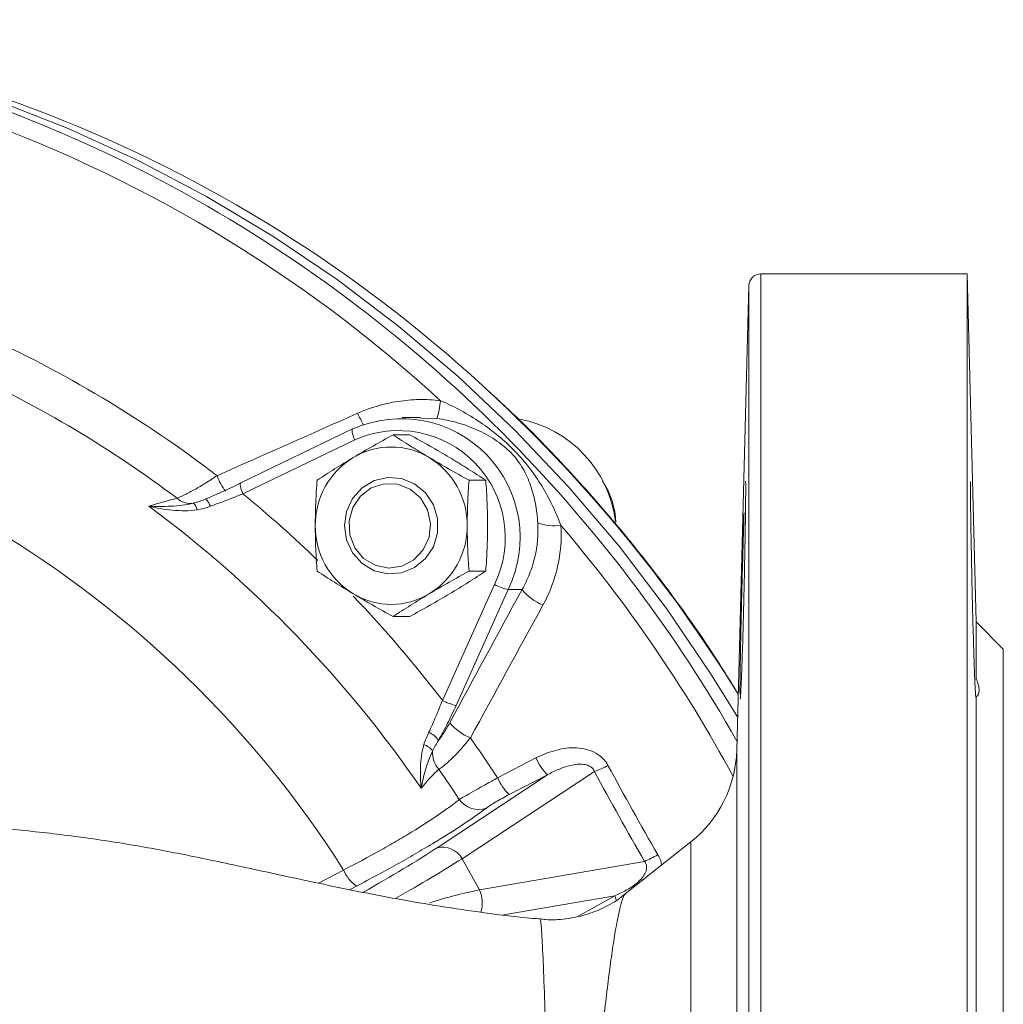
# Model space of a CAD drawing. Header units: millimetres. Extents: x -45 to 292, y 70 to 312.
# Tile 16 of 16: x 210 to 292, y 231 to 312. Entities that reach past the tile are written whole.
import ezdxf

# ---------------------------------------------------------------- set-up
doc = ezdxf.new("R2010")
doc.units = ezdxf.units.MM

msp = doc.modelspace()

# ---------------------------------------------------------------- linework, layer by layer
at = {"color": 7, "linetype": 'Continuous', "lineweight": 15}
for p, q in [((288.681, 290.932), (271.656, 290.932)), ((289.434, 262.179), (288.681, 290.932)), ((288.681, 90.932), (288.681, 290.932)), ((270.656, 289.958), (269.651, 251.579)), ((243.53, 279.064), (242.009, 279.062)), ((244.877, 278.981), (243.529, 279.004)), ((237.913, 278.12), (228.671, 273.658)), ((237.913, 278.12), (237.94, 278.126)), ((242.635, 277.633), (241.254, 277.633)), ((238.089, 277.22), (228.847, 272.758)), ((248.914, 273.88), (247.532, 273.88)), ((248.914, 266.375), (247.532, 266.375)), ((245.326, 255.697), (249.636, 265.265)), ((250.77, 264.843), (246.461, 255.274)), ((250.77, 264.843), (251.909, 264.842)), ((242.635, 262.622), (241.254, 262.622)), ((291.681, 259.932), (289.434, 262.179)), ((289.434, 257.486), (289.434, 262.179)), ((291.681, 121.932), (291.681, 259.932)), ((289.434, 220.012), (289.434, 255.974)), ((249.895, 249.3), (253.064, 250.934)), ((257.897, 249.817), (246.966, 242.61)), ((244.889, 243.523), (254.012, 249.539)), ((254.012, 249.539), (250.842, 247.906)), ((265.866, 244.003), (260.432, 239.697)), ((246.966, 242.61), (248.4, 240.038)), ((248.4, 240.038), (262.038, 242.391)), ((256.471, 237.812), (259.58, 239.554)), ((260.472, 239.662), (260.46, 239.662)), ((253.433, 237.538), (253.43, 237.538))]:
    msp.add_line(p, q, dxfattribs=at)
at = {"color": 8, "linetype": 'Continuous', "lineweight": 15}
for p, q in [((271.656, 290.932), (271.656, 209.109)), ((270.656, 208.932), (270.656, 289.958)), ((269.651, 251.579), (269.651, 208.553)), ((265.866, 206.576), (265.866, 244.003)), ((235.096, 240.586), (237.167, 241.675)), ((238.235, 240.347), (237.701, 240.067)), ((259.58, 239.554), (250.366, 237.964))]:
    msp.add_line(p, q, dxfattribs=at)
at = {"color": 7, "linetype": 'Continuous', "lineweight": 15, "flags": 128}
for points in [[(269.723, 254.326), (267.497, 257.928), (263.85, 263.285), (259.929, 268.43), (255.745, 273.347), (251.31, 278.022), (246.636, 282.442), (241.739, 286.594), (236.631, 290.465), (231.329, 294.044), (225.847, 297.321), (220.202, 300.285), (214.41, 302.929), (208.488, 305.244), (202.454, 307.224), (196.325, 308.863), (190.12, 310.156), (183.856, 311.099), (177.551, 311.69), (171.226, 311.927), (164.897, 311.808), (158.583, 311.335), (154.938, 310.9)], [(237.24, 270.128), (237.411, 268.949), (237.911, 267.874), (238.694, 267), (239.692, 266.404), (240.815, 266.139), (241.963, 266.228), (243.035, 266.663), (243.936, 267.407), (244.584, 268.392), (244.924, 269.531), (244.924, 270.724), (244.584, 271.863), (243.936, 272.848), (243.035, 273.592), (241.963, 274.027), (240.815, 274.116), (239.692, 273.851), (238.694, 273.255), (237.911, 272.381), (237.411, 271.307), (237.24, 270.128)], [(237.614, 270.516), (237.674, 269.365), (238.092, 268.298), (238.822, 267.428), (239.785, 266.851), (240.878, 266.629), (241.98, 266.786), (242.974, 267.305), (243.75, 268.13), (244.226, 269.172), (244.35, 270.317), (244.107, 271.441), (243.526, 272.424), (242.667, 273.157), (241.625, 273.562), (240.513, 273.595), (239.45, 273.252), (238.553, 272.57), (237.918, 271.624), (237.614, 270.516)], [(226.165, 271.733), (226.094, 271.877), (226.024, 272.006), (225.959, 272.118), (225.9, 272.209), (225.848, 272.276), (225.806, 272.317), (225.775, 272.332), (225.755, 272.319)]]:
    msp.add_lwpolyline(points, dxfattribs=at)
at = {"color": 8, "linetype": 'Continuous', "lineweight": 15, "flags": 128}
for points in [[(238.089, 277.22), (238.014, 277.396), (237.953, 277.566), (237.906, 277.723), (237.876, 277.86), (237.865, 277.973), (237.872, 278.057), (237.897, 278.108), (237.913, 278.12)], [(228.847, 272.758), (228.772, 272.935), (228.71, 273.105), (228.664, 273.261), (228.634, 273.399), (228.622, 273.511), (228.629, 273.595), (228.655, 273.647), (228.671, 273.658)]]:
    msp.add_lwpolyline(points, dxfattribs=at)
at = {"color": 7, "linetype": 'Continuous', "lineweight": 15}
for centre, radius, start, end in [((169.135, 198.542), 113.24, 60.4446, 105.50246), ((171.095, 197.344), 114.588, 47.4145, 89.86691), ((167.651, 196.057), 114.597, 47.43024, 70.8348), ((271.656, 289.932), 1, 90, 178.5), ((166.264, 195.421), 99.342, 52.52326, 65.74179), ((165.483, 195.293), 96.433, 53.0858, 65.17924), ((163.074, 194.605), 87.781, 32.42712, 85.83793), ((238.763, 280.98), 6.432, 341.89527, 355.29387), ((241.928, 269.14), 9.831, 334.07646, 113.93759), ((249.866, 269.274), 9.835, 7.19752, 79.27451), ((241.686, 269.14), 8.844, 334.01809, 113.99596), ((241.103, 270.529), 6.098, 59.01576, 120.98424), ((241.368, 270.169), 6.543, 121.34542, 180.35973), ((240.839, 270.169), 6.543, 359.64027, 58.65458), ((253.022, 270.139), 6.654, 2.15556, 33.53714), ((163.121, 193.248), 97.558, 34.44709, 53.56696), ((224.49, 273.531), 1.573, 226.24824, 279.23737), ((224.261, 271.332), 0.806, 7.58424, 53.31491), ((241.368, 270.086), 6.543, 179.64027, 238.65458), ((240.839, 270.086), 6.543, 301.34542, 0.35973), ((254.552, 274.013), 3.898, 249.89237, 278.36328), ((251.769, 269.256), 4.525, 241.87782, 257.24884), ((241.103, 269.726), 6.098, 239.01576, 300.98424), ((255.481, 267.857), 4.674, 220.17243, 246.75142), ((247.459, 259.688), 4.525, 241.87782, 257.24884), ((249.537, 256.961), 4.767, 220.89988, 246.54592), ((243.471, 251.366), 1.844, 33.68371, 66.58508), ((163.257, 192.279), 103.718, 33.3509, 35.5535), ((243.365, 250.705), 1.403, 35.02298, 71.99664), ((246.664, 251.406), 2.153, 177.23958, 220.77024), ((259.654, 251.84), 10, 308.39945, 358.5), ((257.312, 252.799), 4.639, 203.70644, 224.65627), ((162.522, 192.211), 100.736, 33.292, 35.00662), ((254.554, 258.757), 9.544, 290.49834, 297.85593), ((254.14, 251.165), 4.636, 203.71307, 224.65178), ((248.317, 248.633), 1.951, 215.32422, 289.36557), ((245.317, 241.677), 1.895, 29.50107, 103.04345), ((257.267, 253.281), 11.889, 293.65696, 299.54576), ((239.987, 242.85), 3.055, 202.61873, 235.00288)]:
    msp.add_arc(centre, radius, start, end, dxfattribs=at)
at = {"color": 8, "linetype": 'Continuous', "lineweight": 15}
for centre, radius, start, end in [((167.385, 195.111), 117.087, 43.96188, 60.5276), ((167.682, 193.109), 120.016, 31.71865, 47.58295), ((251.338, 285.357), 14.305, 204.56189, 208.70393), ((165.005, 192.773), 120.424, 29.64069, 43.97657), ((230.784, 275.691), 4.32, 199.36098, 218.89026), ((164.279, 193.97), 101.865, 46.00206, 50.66467), ((164.147, 192.453), 119.64, 28.43216, 40.50166), ((163.262, 192.971), 103.292, 37.39274, 43.67573), ((245.932, 238.953), 2.697, 343.17465, 23.72211), ((262.205, 240.215), 2.707, 194.13486, 202.11119)]:
    msp.add_arc(centre, radius, start, end, dxfattribs=at)
for centre, major_axis, ratio, start_param, end_param in [((229.655, 237.84), (19.723, 9.802), 0.11308, 5.137846, 5.536944), ((230.542, 236.061), (21.468, 10.78), 0.092931, 5.200129, 5.535601), ((236.263, 225.802), (20.384, 12.716), 0.351182, 0.734388, 0.961209)]:
    msp.add_ellipse(centre, major_axis=major_axis, ratio=ratio, start_param=start_param, end_param=end_param, dxfattribs=at)
at = {"color": 7, "linetype": 'Continuous', "lineweight": 15}
for points, knots in [([(269.773, 256.246), (268.949, 257.563), (267.043, 260.611), (263.757, 265.18), (259.978, 269.974), (255.952, 274.546), (252.194, 278.459), (249.693, 280.742), (248.686, 281.661)], [0, 0, 0, 0, 0.140031, 0.324033, 0.508028, 0.692017, 0.875998, 1, 1, 1, 1]), ([(238.327, 279.411), (239.401, 279.886), (240.514, 280.215), (242.245, 280.484), (242.835, 280.536), (244.006, 280.556), (244.59, 280.525), (245.174, 280.453)], [0, 0, 0, 0, 0.5, 0.5, 0.75, 0.75, 1, 1, 1, 1]), ([(245.174, 280.453), (245.75, 280.211), (246.312, 279.938), (247.409, 279.338), (247.946, 279.01), (248.985, 278.308), (249.486, 277.934), (250.208, 277.337), (250.444, 277.132), (250.903, 276.709), (251.127, 276.491), (251.77, 275.825), (252.165, 275.362), (252.896, 274.405), (253.231, 273.914), (253.852, 272.899), (254.139, 272.374), (254.666, 271.291), (254.905, 270.734), (255.12, 270.156)], [0, 0, 0, 0, 0.125, 0.125, 0.25, 0.25, 0.375, 0.375, 0.4375, 0.4375, 0.5, 0.5, 0.625, 0.625, 0.75, 0.75, 0.875, 0.875, 1, 1, 1, 1]), ([(253.212, 270.352), (253.178, 270.913), (253.112, 271.448), (252.964, 272.225), (252.905, 272.481), (252.773, 272.979), (252.698, 273.222), (252.446, 273.937), (252.243, 274.395), (251.85, 275.07), (251.704, 275.294), (251.379, 275.727), (251.2, 275.938), (250.8, 276.351), (250.581, 276.549), (250.133, 276.913), (249.902, 277.081), (249.189, 277.551), (248.687, 277.822), (247.645, 278.289), (247.108, 278.483), (246.013, 278.793), (245.453, 278.909), (244.877, 278.981)], [0, 0, 0, 0, 0.125, 0.125, 0.1875, 0.1875, 0.25, 0.25, 0.375, 0.375, 0.4375, 0.4375, 0.5, 0.5, 0.5625, 0.5625, 0.625, 0.625, 0.75, 0.75, 0.875, 0.875, 1, 1, 1, 1]), ([(237.964, 275.757), (238.496, 276.074), (239.048, 276.396), (240.149, 277.022), (240.701, 277.33), (241.254, 277.633)], [0, 0, 0, 0, 0.5, 0.5, 1, 1, 1, 1]), ([(244.243, 275.757), (243.976, 275.916), (243.712, 276.076), (243.197, 276.392), (242.944, 276.549), (242.199, 277.018), (241.72, 277.327), (241.254, 277.633)], [0, 0, 0, 0, 0.25, 0.25, 0.5, 0.5, 1, 1, 1, 1]), ([(242.635, 277.633), (243.195, 277.326), (243.75, 277.017), (244.848, 276.392), (245.39, 276.076), (245.925, 275.757)], [0, 0, 0, 0, 0.5, 0.5, 1, 1, 1, 1]), ([(234.975, 273.88), (235.441, 274.186), (235.925, 274.498), (236.92, 275.124), (237.433, 275.439), (237.964, 275.757)], [0, 0, 0, 0, 0.5, 0.5, 1, 1, 1, 1]), ([(247.532, 273.88), (246.973, 274.187), (246.418, 274.496), (245.32, 275.121), (244.777, 275.437), (244.243, 275.757)], [0, 0, 0, 0, 0.5, 0.5, 1, 1, 1, 1]), ([(245.925, 275.757), (246.191, 275.597), (246.455, 275.437), (246.971, 275.121), (247.224, 274.964), (247.969, 274.495), (248.447, 274.186), (248.914, 273.88)], [0, 0, 0, 0, 0.25, 0.25, 0.5, 0.5, 1, 1, 1, 1]), ([(223.402, 272.395), (223.597, 272.47), (223.818, 272.569), (224.31, 272.813), (224.582, 272.958), (225.009, 273.2), (225.154, 273.284), (225.453, 273.462), (225.607, 273.555), (226.072, 273.843), (226.388, 274.045), (226.708, 274.258)], [0, 0, 0, 0, 0.25, 0.25, 0.5, 0.5, 0.625, 0.625, 0.75, 0.75, 1, 1, 1, 1]), ([(225.755, 272.319), (226.255, 272.535), (226.75, 272.755), (227.731, 273.204), (228.216, 273.432), (228.697, 273.664)], [0, 0, 0, 0, 0.5, 0.5, 1, 1, 1, 1]), ([(234.975, 273.88), (234.929, 273.266), (234.891, 272.648), (234.839, 271.398), (234.825, 270.767), (234.825, 270.128)], [0, 0, 0, 0, 0.5, 0.5, 1, 1, 1, 1]), ([(247.382, 270.128), (247.382, 270.446), (247.385, 270.766), (247.399, 271.399), (247.409, 271.713), (247.449, 272.65), (247.486, 273.268), (247.532, 273.88)], [0, 0, 0, 0, 0.25, 0.25, 0.5, 0.5, 1, 1, 1, 1]), ([(248.914, 273.88), (248.96, 273.266), (248.998, 272.648), (249.05, 271.398), (249.064, 270.767), (249.064, 270.128)], [0, 0, 0, 0, 0.5, 0.5, 1, 1, 1, 1]), ([(269.942, 255.852), (269.943, 255.849), (269.949, 255.68), (269.988, 256.284), (270.054, 257.699), (270.133, 260.039), (270.213, 262.889), (270.286, 265.97), (270.344, 268.915), (270.382, 271.422), (270.396, 273.111), (270.393, 273.902), (270.378, 273.767), (270.375, 273.737)], [0, 0, 0, 0, 0.002248, 0.109591, 0.216968, 0.324388, 0.431836, 0.539289, 0.646724, 0.754129, 0.861504, 0.96886, 1, 1, 1, 1]), ([(288.988, 273.714), (288.983, 273.739), (288.968, 273.813), (288.967, 272.834), (288.987, 270.954), (289.03, 268.333), (289.091, 265.332), (289.166, 262.274), (289.246, 259.498), (289.323, 257.353), (289.386, 256.031), (289.409, 255.954), (289.419, 255.919)], [0, 0, 0, 0, 0.053519, 0.160861, 0.268192, 0.375528, 0.482885, 0.590273, 0.69769, 0.805122, 0.912545, 1, 1, 1, 1]), ([(228.847, 272.758), (228.411, 272.582), (227.969, 272.409), (227.073, 272.066), (226.617, 271.897), (226.165, 271.733)], [0, 0, 0, 0, 0.5, 0.5, 1, 1, 1, 1]), ([(224.743, 271.978), (224.435, 271.906), (224.127, 271.855), (223.511, 271.779), (223.203, 271.755), (222.281, 271.71), (221.668, 271.715), (221.059, 271.738)], [0, 0, 0, 0, 0.25, 0.25, 0.5, 0.5, 1, 1, 1, 1]), ([(225.06, 271.438), (224.722, 271.386), (224.384, 271.363), (223.708, 271.356), (223.37, 271.373), (222.365, 271.467), (221.705, 271.586), (221.059, 271.738)], [0, 0, 0, 0, 0.25, 0.25, 0.5, 0.5, 1, 1, 1, 1]), ([(270.258, 271.197), (270.234, 270.41), (270.185, 268.835), (270.103, 265.83), (270.028, 262.771), (269.965, 259.91), (269.929, 257.687), (269.916, 256.402), (269.926, 256.236), (269.928, 256.202)], [0, 0, 0, 0, 0.159804, 0.319608, 0.479423, 0.63922, 0.798965, 0.958647, 1, 1, 1, 1]), ([(234.825, 270.128), (234.825, 269.809), (234.828, 269.489), (234.842, 268.856), (234.852, 268.542), (234.892, 267.605), (234.929, 266.987), (234.975, 266.375)], [0, 0, 0, 0, 0.25, 0.25, 0.5, 0.5, 1, 1, 1, 1]), ([(247.532, 266.375), (247.486, 266.989), (247.448, 267.607), (247.396, 268.857), (247.382, 269.488), (247.382, 270.128)], [0, 0, 0, 0, 0.5, 0.5, 1, 1, 1, 1]), ([(249.064, 270.128), (249.064, 269.809), (249.061, 269.489), (249.047, 268.856), (249.037, 268.542), (248.997, 267.605), (248.96, 266.987), (248.914, 266.375)], [0, 0, 0, 0, 0.25, 0.25, 0.5, 0.5, 1, 1, 1, 1]), ([(251.909, 264.842), (252.146, 265.263), (252.353, 265.696), (252.705, 266.589), (252.851, 267.05), (253.183, 268.444), (253.271, 269.39), (253.212, 270.352)], [0, 0, 0, 0, 0.25, 0.25, 0.5, 0.5, 1, 1, 1, 1]), ([(255.12, 270.156), (255.199, 269.011), (255.106, 267.882), (254.728, 266.214), (254.561, 265.661), (254.154, 264.59), (253.913, 264.069), (253.636, 263.563)], [0, 0, 0, 0, 0.5, 0.5, 0.75, 0.75, 1, 1, 1, 1]), ([(234.975, 266.375), (235.443, 266.068), (235.922, 265.759), (236.915, 265.134), (237.429, 264.818), (237.964, 264.498)], [0, 0, 0, 0, 0.5, 0.5, 1, 1, 1, 1]), ([(244.243, 264.498), (244.774, 264.816), (245.327, 265.138), (246.427, 265.764), (246.979, 266.071), (247.532, 266.375)], [0, 0, 0, 0, 0.5, 0.5, 1, 1, 1, 1]), ([(245.925, 264.498), (246.456, 264.816), (246.98, 265.138), (247.975, 265.764), (248.452, 266.071), (248.914, 266.375)], [0, 0, 0, 0, 0.5, 0.5, 1, 1, 1, 1]), ([(237.964, 264.498), (238.231, 264.339), (238.502, 264.179), (239.045, 263.863), (239.318, 263.706), (240.141, 263.237), (240.696, 262.928), (241.254, 262.622)], [0, 0, 0, 0, 0.25, 0.25, 0.5, 0.5, 1, 1, 1, 1]), ([(241.254, 262.622), (241.719, 262.928), (242.204, 263.24), (243.199, 263.866), (243.712, 264.181), (244.243, 264.498)], [0, 0, 0, 0, 0.5, 0.5, 1, 1, 1, 1]), ([(242.635, 262.622), (243.192, 262.928), (243.753, 263.24), (244.853, 263.866), (245.394, 264.181), (245.925, 264.498)], [0, 0, 0, 0, 0.5, 0.5, 1, 1, 1, 1]), ([(289.434, 255.974), (289.596, 256.086), (289.681, 256.268), (289.681, 256.656), (289.66, 256.802), (289.577, 257.122), (289.515, 257.297), (289.434, 257.486)], [0, 0, 0, 0, 0.5, 0.5, 0.75, 0.75, 1, 1, 1, 1]), ([(244.204, 253.059), (244.406, 253.481), (244.6, 253.913), (244.976, 254.795), (245.157, 255.246), (245.326, 255.697)], [0, 0, 0, 0, 0.5, 0.5, 1, 1, 1, 1]), ([(246.461, 255.274), (246.236, 254.776), (246.003, 254.287), (245.518, 253.325), (245.266, 252.853), (245.005, 252.389)], [0, 0, 0, 0, 0.5, 0.5, 1, 1, 1, 1]), ([(245.005, 252.389), (245.08, 252.482), (245.156, 252.584), (245.31, 252.803), (245.39, 252.922), (245.625, 253.292), (245.781, 253.557), (245.934, 253.84)], [0, 0, 0, 0, 0.25, 0.25, 0.5, 0.5, 1, 1, 1, 1]), ([(247.64, 252.588), (247.401, 252.29), (247.164, 252.008), (246.693, 251.478), (246.456, 251.227), (246.007, 250.78), (245.794, 250.583), (245.491, 250.329), (245.393, 250.251), (245.206, 250.113), (245.117, 250.052), (245.033, 250)], [0, 0, 0, 0, 0.25, 0.25, 0.5, 0.5, 0.75, 0.75, 0.875, 0.875, 1, 1, 1, 1]), ([(243.798, 252.039), (243.709, 251.729), (243.647, 251.421), (243.557, 250.807), (243.531, 250.5), (243.492, 249.594), (243.518, 249.004), (243.572, 248.431)], [0, 0, 0, 0, 0.25, 0.25, 0.5, 0.5, 1, 1, 1, 1]), ([(244.514, 251.51), (244.388, 251.249), (244.281, 250.99), (244.092, 250.473), (244.009, 250.215), (243.787, 249.445), (243.671, 248.936), (243.572, 248.431)], [0, 0, 0, 0, 0.25, 0.25, 0.5, 0.5, 1, 1, 1, 1]), ([(253.064, 250.934), (253.553, 251.186), (254.059, 251.391), (254.846, 251.612), (255.113, 251.671), (255.66, 251.753), (255.938, 251.776), (256.489, 251.773), (256.768, 251.748), (257.311, 251.638), (257.574, 251.555), (258.076, 251.315), (258.307, 251.161), (258.611, 250.878), (258.705, 250.775), (258.873, 250.557), (258.948, 250.441), (259.014, 250.319)], [0, 0, 0, 0, 0.25, 0.25, 0.375, 0.375, 0.5, 0.5, 0.625, 0.625, 0.75, 0.75, 0.875, 0.875, 0.9375, 0.9375, 1, 1, 1, 1]), ([(257.897, 249.817), (257.862, 249.903), (257.814, 249.983), (257.69, 250.128), (257.615, 250.188), (257.453, 250.286), (257.364, 250.324), (257.184, 250.379), (257.094, 250.397), (256.822, 250.431), (256.638, 250.428), (256.281, 250.394), (256.106, 250.364), (255.589, 250.243), (255.258, 250.128), (254.62, 249.861), (254.312, 249.707), (254.012, 249.539)], [0, 0, 0, 0, 0.0625, 0.0625, 0.125, 0.125, 0.1875, 0.1875, 0.25, 0.25, 0.375, 0.375, 0.5, 0.5, 0.75, 0.75, 1, 1, 1, 1]), ([(246.726, 247.506), (246.894, 247.602), (247.091, 247.715), (247.54, 247.971), (247.796, 248.116), (248.339, 248.425), (248.632, 248.59), (249.249, 248.938), (249.568, 249.117), (249.895, 249.3)], [0, 0, 0, 0, 0.25, 0.25, 0.5, 0.5, 0.75, 0.75, 1, 1, 1, 1]), ([(237.167, 241.675), (238.206, 242.212), (239.196, 242.744), (240.61, 243.535), (241.07, 243.797), (241.965, 244.319), (242.396, 244.576), (243.623, 245.325), (244.363, 245.801), (245.354, 246.478), (245.663, 246.697), (246.231, 247.115), (246.49, 247.315), (246.726, 247.506)], [0, 0, 0, 0, 0.25, 0.25, 0.375, 0.375, 0.5, 0.5, 0.75, 0.75, 0.875, 0.875, 1, 1, 1, 1]), ([(250.842, 247.906), (250.641, 247.803), (250.447, 247.7), (250.073, 247.494), (249.898, 247.394), (249.575, 247.203), (249.426, 247.11), (249.167, 246.941), (249.056, 246.863), (248.964, 246.793)], [0, 0, 0, 0, 0.25, 0.25, 0.5, 0.5, 0.75, 0.75, 1, 1, 1, 1]), ([(248.964, 246.793), (248.695, 246.588), (248.399, 246.373), (247.755, 245.92), (247.404, 245.681), (246.284, 244.942), (245.451, 244.42), (244.073, 243.592), (243.59, 243.307), (242.588, 242.728), (242.074, 242.435), (240.494, 241.552), (239.39, 240.955), (238.235, 240.347)], [0, 0, 0, 0, 0.125, 0.125, 0.25, 0.25, 0.5, 0.5, 0.625, 0.625, 0.75, 0.75, 1, 1, 1, 1]), ([(253.44, 237.636), (253.222, 237.652), (251.624, 237.77), (247.597, 238.282), (241.657, 239.231), (235.275, 240.533), (229.554, 241.783), (224.524, 242.862), (219.754, 243.768), (215.109, 244.468), (210.298, 245.012), (205.02, 245.432), (199.055, 245.727), (192.483, 245.894), (186.793, 245.942), (183.319, 245.92), (182.104, 245.912)], [0, 0, 0, 0, 0.008315, 0.061022, 0.15967, 0.254404, 0.341229, 0.417525, 0.482325, 0.554277, 0.620665, 0.68494, 0.771979, 0.863234, 0.952209, 1, 1, 1, 1]), ([(259.58, 239.554), (259.9, 239.686), (260.212, 239.834), (260.815, 240.17), (261.105, 240.358), (261.504, 240.686), (261.631, 240.803), (261.865, 241.06), (261.97, 241.198), (262.136, 241.506), (262.198, 241.68), (262.207, 241.956), (262.195, 242.05), (262.139, 242.228), (262.094, 242.314), (262.038, 242.391)], [0, 0, 0, 0, 0.25, 0.25, 0.5, 0.5, 0.625, 0.625, 0.75, 0.75, 0.875, 0.875, 0.9375, 0.9375, 1, 1, 1, 1]), ([(260.432, 239.712), (260.29, 239.592), (259.762, 239.144), (258.651, 238.529), (257.141, 237.928), (255.51, 237.613), (254.255, 237.516), (253.574, 237.622), (253.445, 237.642)], [0, 0, 0, 0, 0.078269, 0.290048, 0.507101, 0.727007, 0.948269, 1, 1, 1, 1])]:
    msp.add_open_spline(points, degree=3, knots=knots, dxfattribs=at)
for points in [[(226.708, 274.258), (230.581, 275.979), (234.454, 277.696), (238.327, 279.411)], [(221.059, 271.738), (221.931, 272.003), (222.716, 272.224), (223.402, 272.395)], [(224.743, 271.978), (225.086, 272.059), (225.419, 272.18), (225.755, 272.319)], [(226.165, 271.733), (225.803, 271.603), (225.438, 271.496), (225.06, 271.438)], [(245.934, 253.84), (247.924, 257.512), (249.916, 261.179), (251.909, 264.842)], [(253.636, 263.563), (251.636, 259.908), (249.637, 256.25), (247.64, 252.588)], [(289.426, 255.86), (289.43, 255.88), (289.432, 255.918), (289.434, 255.974)], [(243.798, 252.039), (243.898, 252.385), (244.042, 252.72), (244.204, 253.059)], [(245.005, 252.389), (244.822, 252.092), (244.649, 251.806), (244.514, 251.51)], [(245.033, 250), (244.576, 249.593), (244.087, 249.066), (243.572, 248.431)], [(262.038, 242.391), (260.62, 244.852), (259.24, 247.328), (257.897, 249.817)], [(259.014, 250.319), (260.348, 247.844), (261.72, 245.383), (263.13, 242.938)]]:
    msp.add_open_spline(points, degree=3, dxfattribs=at)
at = {"color": 8, "linetype": 'Continuous', "lineweight": 15}
for points, knots in [([(263.13, 242.938), (263.285, 242.66), (263.44, 242.381), (263.436, 242.078), (263.436, 242.078)], [0, 0, 0, 0, 0.999416, 1, 1, 1, 1]), ([(260.46, 239.662), (260.442, 239.665), (260.33, 239.685), (260.07, 238.897), (259.73, 237.33), (259.395, 235.224), (259.044, 232.699), (258.673, 229.559), (258.3, 225.891), (258.019, 222.847), (257.746, 219.574), (257.481, 216.064), (257.229, 212.333), (256.963, 207.852), (256.693, 202.588), (256.562, 198.558), (256.497, 196.528)], [0, 0, 0, 0, 0.017064, 0.105077, 0.22065, 0.280226, 0.339804, 0.456625, 0.516838, 0.577051, 0.637292, 0.697534, 0.759635, 0.821737, 0.910183, 1, 1, 1, 1]), ([(253.938, 223.057), (253.914, 224.647), (253.865, 227.861), (253.756, 231.813), (253.626, 234.999), (253.514, 236.827), (253.441, 237.595), (253.435, 237.552), (253.433, 237.538)], [0, 0, 0, 0, 0.183233, 0.370536, 0.573108, 0.781395, 0.933189, 1, 1, 1, 1])]:
    msp.add_open_spline(points, degree=3, knots=knots, dxfattribs=at)

doc.saveas('drawing.dxf')
